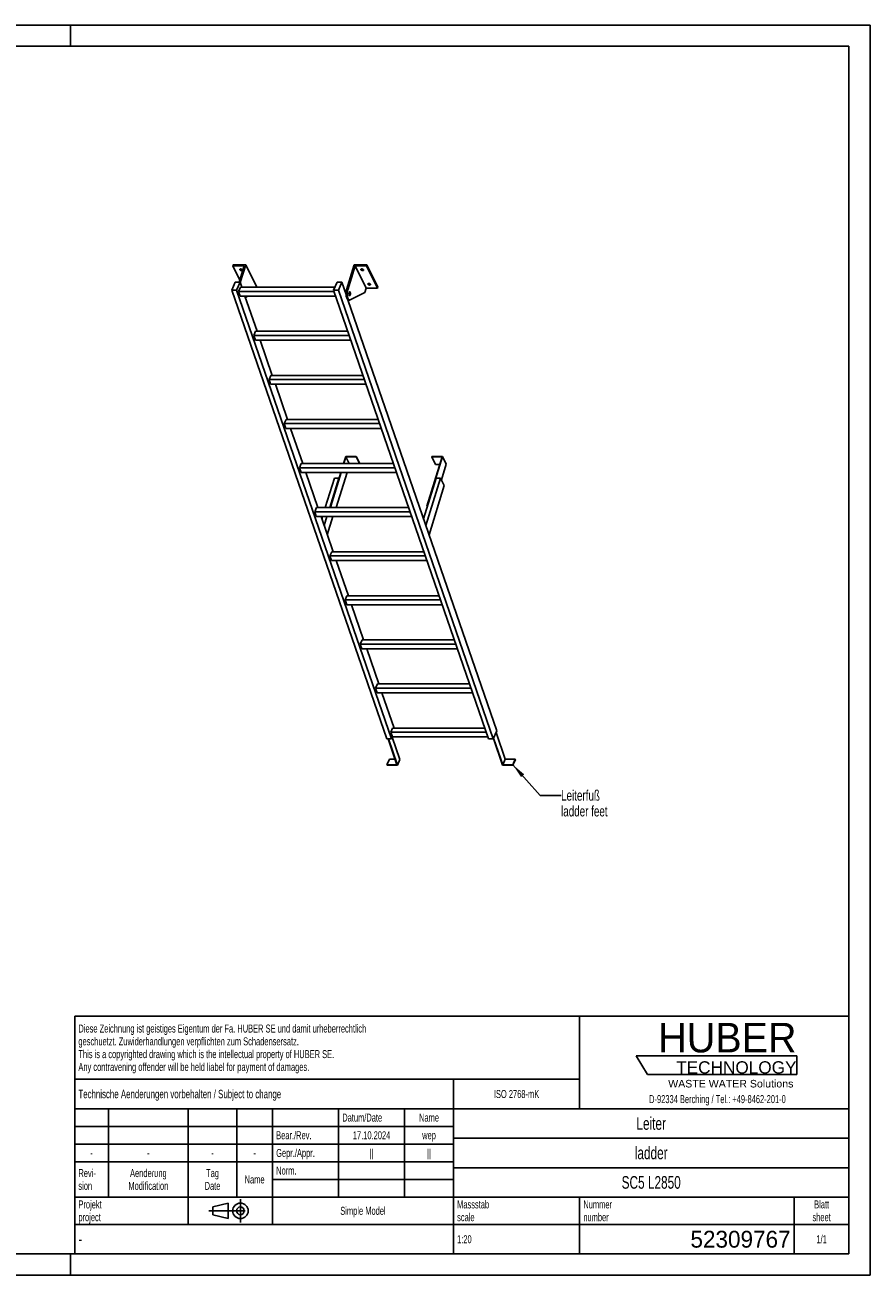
# Model space of a CAD drawing. Header units: millimetres. Extents: x 0 to 8400, y 0 to 5940.
# Tile 2 of 2: x 4384 to 8400, y 0 to 5940. Entities that reach past the tile are written whole.
import ezdxf

# ---------------------------------------------------------------- set-up
doc = ezdxf.new("R2010")
doc.units = ezdxf.units.MM
doc.header["$LTSCALE"] = 462
doc.linetypes.add('CENTER', pattern=[0.6, 0.375, -0.075, 0.075, -0.075])
doc.layers.get('0').update_dxf_attribs({"linetype": 'CONTINUOUS'})
for name, color, linetype in [('005_AXIS', 7, 'CONTINUOUS'), ('053_NOTES', 7, 'CONTINUOUS'), ('HUBER_Logo_BL1', 7, 'CONTINUOUS')]:
    doc.layers.add(name, color=color, linetype=linetype)
doc.styles.get("Standard").update_dxf_attribs({"font": 'txt', "width": 0.7})
doc.styles.add('TEXTSTYLE_2', font='txt')
doc.styles.add('TEXTSTYLE_3', font='arial.ttf')
doc.styles.add('TEXTSTYLE_5', font='txt', dxfattribs={"width": 0.8})
doc.styles.add('TEXTSTYLE_6', font='txt')
doc.dimstyles.get("Standard").update_dxf_attribs({"dimtxt": 50, "dimasz": 70, "dimexe": 2, "dimexo": 1, "dimtad": 1, "dimtxsty": 'Standard', "dimblk": '_FILLED', "dimblk1": '_FILLED', "dimblk2": '_FILLED', "dimcen": 0.09, "dimazin": 2, "dimtol": 1, "dimtp": 0.01, "dimtm": 0.01, "dimtfac": 1, "dimtofl": 0, "dimtmove": 0, "dimatfit": 3, "dimldrblk": '_FILLED', "dimfxl": 1, "dimtolj": 1, "dimarcsym": 0})

# ---------------------------------------------------------------- blocks, each defined once
blk = doc.blocks.new('HUBER_LOGO_BL1', base_point=(7675, 1007.5))
at = {"layer": 'HUBER_Logo_BL1', "color": 5, "linetype": 'Continuous'}
for p, q in [((8052.9, 1042), (7287.9, 1042)), ((7287.9, 1042), (7341.9, 952)), ((8052.9, 1042), (8052.9, 952)), ((7341.9, 952), (8052.9, 952))]:
    blk.add_line(p, q, dxfattribs=at)
at = {"layer": 'HUBER_Logo_BL1', "color": 2, "linetype": 'Continuous', "attachment_point": 3, "line_spacing_factor": 0.78}
for s, insert, char_height, width, style in [('HUBER\\P\\fArial;\\H58.5;TECHNOLOGY ', (8050.7, 1198.2), 140.4, 775.343, 'TEXTSTYLE_2'), ('WASTE WATER Solutions', (8036, 927.2), 36, 594.067, 'TEXTSTYLE_3')]:
    blk.add_mtext(s, dxfattribs=dict(at, insert=insert, char_height=char_height, width=width, style=style))
at = {"layer": 'HUBER_Logo_BL1', "color": 2, "linetype": 'Continuous', "insert": (7675, 854.8), "char_height": 38, "width": 1621.786, "attachment_point": 2, "line_spacing_factor": 0.96}
blk.add_mtext('D-92334 Berching / Tel.: +49-8462-201-0', dxfattribs=at)
blk = doc.blocks.new('PROJEKTIONSMETHODE_1_BL2', base_point=(5360, 305))
at = {"color": 2, "linetype": 'CENTER'}
for p, q in [((5407.7, 360), (5407.7, 250)), ((5257.3, 305), (5462.7, 305))]:
    blk.add_line(p, q, dxfattribs=at)
at = {"color": 2, "linetype": 'Continuous'}
for p, q in [((5275.7, 323.3), (5349, 341.7)), ((5275.7, 286.7), (5275.7, 323.3)), ((5349, 268.3), (5349, 341.7)), ((5275.7, 286.7), (5349, 268.3))]:
    blk.add_line(p, q, dxfattribs=at)
for radius in [36.7, 18.3]:
    blk.add_circle((5407.7, 305), radius, dxfattribs=at)
blk = doc.blocks.new('*T11')
at = {"color": 3, "linetype": 'Continuous'}
for p, q in [((0, 0), (3680, 0)), ((0, 0), (0, -1130)), ((2400, 0), (2400, -440)), ((3680, 0), (3680, -1130)), ((0, -300), (2400, -300)), ((1800, -300), (1800, -1130)), ((0, -440), (3680, -440)), ((160, -440), (160, -860)), ((540, -440), (540, -990)), ((770, -440), (770, -860)), ((940, -440), (940, -990)), ((1254, -440), (1254, -860)), ((1568, -440), (1568, -860)), ((0, -524), (1800, -524)), ((1800, -580), (3680, -580)), ((0, -608), (1800, -608)), ((0, -692), (1800, -692)), ((1800, -720), (3680, -720)), ((940, -776), (1800, -776)), ((0, -860), (3680, -860)), ((2400, -860), (2400, -1130)), ((3420, -860), (3420, -1130)), ((0, -990), (3680, -990)), ((0, -1130), (3680, -1130))]:
    blk.add_line(p, q, dxfattribs=at)
at = {"color": 2, "linetype": 'Continuous', "line_spacing_factor": 0.96}
for s, insert, char_height, width, attachment_point in [('Diese Zeichnung ist geistiges Eigentum der Fa. HUBER SE und damit urheberrechtlich \\Pgeschuetzt. Zuwiderhandlungen verpflichten zum Schadensersatz.\\PThis is a copyrighted drawing which is the intellectual property of HUBER SE.\\PAny contravening offender will be held liabel for payment of damages.', (17.5, -39.8), 38, 4429.714, 1), ('Technische Aenderungen vorbehalten / Subject to change', (17.5, -350), 40, 3049.524, 1), ('ISO 2768-mK', (2100, -351), 38, 665.905, 2), ('Datum/Date', (1271.5, -463), 38, 584.476, 1), ('Name', (1684, -463), 38, 253.333, 2), ('Leiter', (2740, -480), 60, 480, 2), ('Bear./Rev.', (957.5, -547), 38, 544.667, 1), ('17.10.2024', (1411, -547), 38, 546.476, 2), ('wep', (1684, -547), 38, 199.048, 2), ('-', (80, -631), 38, 68.762, 2), ('-', (350, -631), 38, 68.762, 2), ('-', (655, -631), 38, 68.762, 2), ('-', (855, -631), 38, 68.762, 2), ('Gepr./Appr.', (957.5, -631), 38, 598.952, 1), ('||', (1411, -631), 38, 101.333, 2), ('||', (1684, -631), 38, 101.333, 2), ('ladder', (2740, -620), 60, 502.857, 2), ('Revi-\\Psion', (17.5, -726.6), 38, 276.857, 1), ('Aenderung\\PModification', (350, -726.6), 38, 606.19, 2), ('Tag\\PDate', (655, -726.6), 38, 235.238, 2), ('Name', (855, -757), 38, 253.333, 2), ('Norm. ', (957.5, -715), 38, 351.048, 1), ('SC5 L2850', (2740, -760), 60, 842.857, 2), ('Projekt\\Pproject', (17.5, -875.6), 38, 367.333, 1), ('Massstab\\Pscale', (1817.5, -875.6), 38, 448.762, 1), ('Nummer\\Pnumber', (2417.5, -875.6), 38, 372.762, 1), ('Blatt\\Psheet', (3550, -875.6), 38, 275.048, 2), ('Simple Model', (1370, -906), 38, 656.857, 2), ('1:20', (1817.5, -1041), 38, 204.476, 1), ('1/1', (3550, -1041), 38, 159.238, 2)]:
    blk.add_mtext(s, dxfattribs=dict(at, insert=insert, char_height=char_height, width=width, attachment_point=attachment_point))
for s, insert, char_height, width, attachment_point, style in [('-', (17.5, -1035), 50, 36.667, 1, 'TEXTSTYLE_5'), ('52309767', (3402.5, -1020), 80, 1173.333, 3, 'TEXTSTYLE_6')]:
    blk.add_mtext(s, dxfattribs=dict(at, insert=insert, char_height=char_height, width=width, attachment_point=attachment_point, style=style))
blk = doc.blocks.new('_FILLED')
at = {"color": 0, "linetype": 'ByBlock'}
blk.add_solid([(0, 0), (-1, 0.143), (-1, -0.143)], dxfattribs=at)

msp = doc.modelspace()

# ---------------------------------------------------------------- linework, layer by layer
at = {"color": 7, "linetype": 'Continuous'}
for p, q in [((0, 5940), (8400, 5940)), ((8400, 0), (8400, 5940)), ((5426.056, 4795.332), (5371.713, 4795.332)), ((5426.056, 4795.332), (5402.131, 4717.91)), ((5407.002, 4715.792), (5433.035, 4800.032)), ((5912.277, 4681.75), (5948.829, 4800.032)), ((5952.903, 4795.332), (5917.803, 4681.75)), ((6004.76, 4689.658), (5952.903, 4795.332)), ((6007.245, 4795.332), (5952.903, 4795.332)), ((5366.637, 4680.091), (5383.245, 4717.91)), ((5383.245, 4717.91), (5406.271, 4717.91)), ((5406.271, 4717.91), (5389.664, 4680.091)), ((5398.765, 4674.084), (5407.505, 4693.989)), ((5414.532, 4693.989), (5406.271, 4717.91)), ((5856.297, 4693.989), (5407.505, 4693.989)), ((5484.892, 4694.358), (5484.778, 4693.989)), ((5850.194, 4680.091), (5866.802, 4717.91)), ((5866.802, 4717.91), (5889.828, 4717.91)), ((5889.828, 4717.91), (5873.221, 4680.091)), ((5909.811, 4660.044), (5889.828, 4717.91)), ((6103.001, 2547.751), (5366.637, 4680.091)), ((5389.664, 4680.091), (5366.637, 4680.091)), ((6126.027, 2547.751), (5389.664, 4680.091)), ((5406.516, 4651.639), (5398.765, 4674.084)), ((5852.269, 4674.084), (5398.765, 4674.084)), ((5406.516, 4651.639), (5860.02, 4651.639)), ((5486.876, 4484.496), (5429.157, 4651.639)), ((5442.583, 4651.639), (5431.194, 4645.738)), ((6586.558, 2547.751), (5850.194, 4680.091)), ((5873.221, 4680.091), (5850.194, 4680.091)), ((6609.584, 2547.751), (5873.221, 4680.091)), ((6626.192, 2585.569), (5918.86, 4633.84)), ((5998.559, 4669.592), (5929.265, 4633.694)), ((6004.76, 4689.658), (5998.559, 4669.592)), ((6004.76, 4689.658), (6059.102, 4689.658)), ((5921.428, 4633.101), (5926.954, 4633.101)), ((5471.109, 4464.591), (5479.85, 4484.496)), ((5924.613, 4464.591), (5471.109, 4464.591)), ((5478.86, 4442.146), (5471.109, 4464.591)), ((5917.739, 4484.496), (5479.85, 4484.496)), ((5478.86, 4442.146), (5932.364, 4442.146)), ((5559.221, 4275.003), (5501.501, 4442.146)), ((5543.454, 4255.098), (5552.194, 4275.003)), ((5551.205, 4232.652), (5543.454, 4255.098)), ((5996.958, 4255.098), (5543.454, 4255.098)), ((5551.205, 4232.652), (6004.709, 4232.652)), ((5990.084, 4275.003), (5552.194, 4275.003)), ((5631.565, 4065.51), (5573.846, 4232.652)), ((5624.539, 4065.51), (5615.798, 4045.605)), ((6069.302, 4045.605), (5615.798, 4045.605)), ((5623.549, 4023.159), (5615.798, 4045.605)), ((6062.428, 4065.51), (5624.539, 4065.51)), ((5623.549, 4023.159), (6077.053, 4023.159)), ((5703.91, 3856.016), (5646.19, 4023.159)), ((5907.866, 3888.735), (5897.755, 3856.016)), ((5899.597, 3856.016), (5909.224, 3887.168)), ((5958.524, 3888.735), (5907.866, 3888.735)), ((5909.224, 3887.168), (5924.511, 3856.016)), ((5909.224, 3887.168), (5958.04, 3887.168)), ((5958.04, 3887.168), (5958.524, 3888.735)), ((5958.04, 3887.168), (5973.327, 3856.016)), ((5958.524, 3888.735), (5974.58, 3856.016)), ((6366.07, 3887.168), (6293.934, 3653.737)), ((6295.777, 3653.737), (6368.396, 3888.735)), ((6317.738, 3888.735), (6317.254, 3887.168)), ((6317.254, 3887.168), (6334.641, 3851.737)), ((6317.254, 3887.168), (6366.07, 3887.168)), ((6368.396, 3888.735), (6317.738, 3888.735)), ((6368.396, 3888.735), (6385.784, 3853.303)), ((5696.883, 3856.016), (5688.143, 3836.112)), ((5695.894, 3813.666), (5688.143, 3836.112)), ((6141.647, 3836.112), (5688.143, 3836.112)), ((5695.894, 3813.666), (6149.398, 3813.666)), ((6134.773, 3856.016), (5696.883, 3856.016)), ((5776.254, 3646.523), (5718.535, 3813.666)), ((5884.668, 3813.666), (5835.246, 3653.737)), ((5837.088, 3653.737), (5886.51, 3813.666)), ((5863.196, 3646.523), (5914.847, 3813.666)), ((6334.641, 3851.737), (6355.121, 3851.737)), ((6362.857, 3779.111), (6385.784, 3853.303)), ((6337.849, 3786.903), (6278.101, 3593.56)), ((6359.033, 3786.903), (6289.281, 3561.185)), ((6304.236, 3517.88), (6376.421, 3751.471)), ((6359.033, 3786.903), (6337.849, 3786.903)), ((6376.421, 3751.471), (6359.033, 3786.903)), ((5769.228, 3646.523), (5760.487, 3626.619)), ((6213.991, 3626.619), (5760.487, 3626.619)), ((5768.238, 3604.173), (5760.487, 3626.619)), ((6207.117, 3646.523), (5769.228, 3646.523)), ((5835.246, 3653.737), (5838.786, 3646.523)), ((5835.246, 3653.737), (5837.088, 3653.737)), ((5837.088, 3653.737), (5840.628, 3646.523)), ((6293.934, 3653.737), (6295.63, 3650.282)), ((6293.934, 3653.737), (6295.777, 3653.737)), ((6295.777, 3653.737), (6296.342, 3652.585)), ((5768.238, 3604.173), (6221.742, 3604.173)), ((5848.599, 3437.03), (5790.879, 3604.173)), ((5841.572, 3437.03), (5832.832, 3417.126)), ((5840.583, 3394.68), (5832.832, 3417.126)), ((6286.336, 3417.126), (5832.832, 3417.126)), ((5840.583, 3394.68), (6294.087, 3394.68)), ((6279.462, 3437.03), (5841.572, 3437.03)), ((5920.943, 3227.537), (5863.224, 3394.68)), ((5913.917, 3227.537), (5905.176, 3207.633)), ((6358.68, 3207.633), (5905.176, 3207.633)), ((5912.927, 3185.187), (5905.176, 3207.633)), ((6351.806, 3227.537), (5913.917, 3227.537)), ((5912.927, 3185.187), (6366.431, 3185.187)), ((5993.288, 3018.044), (5935.568, 3185.187)), ((5986.261, 3018.044), (5977.521, 2998.14)), ((6431.025, 2998.14), (5977.521, 2998.14)), ((5985.272, 2975.694), (5977.521, 2998.14)), ((5985.272, 2975.694), (6438.776, 2975.694)), ((6424.151, 3018.044), (5986.261, 3018.044)), ((6065.632, 2808.551), (6007.913, 2975.694)), ((6058.606, 2808.551), (6049.865, 2788.646)), ((6496.495, 2808.551), (6058.606, 2808.551)), ((6503.369, 2788.646), (6049.865, 2788.646)), ((6057.616, 2766.201), (6049.865, 2788.646)), ((6057.616, 2766.201), (6511.12, 2766.201)), ((6137.977, 2599.058), (6080.257, 2766.201)), ((6130.95, 2599.058), (6122.21, 2579.153)), ((6575.714, 2579.153), (6122.21, 2579.153)), ((6129.961, 2556.708), (6122.21, 2579.153)), ((6129.961, 2556.708), (6126.027, 2547.751)), ((6165.773, 2449.745), (6129.331, 2555.273)), ((6129.961, 2556.708), (6583.465, 2556.708)), ((6568.84, 2599.058), (6130.95, 2599.058)), ((6626.192, 2585.569), (6609.584, 2547.751)), ((6666.313, 2451.241), (6622.684, 2577.581)), ((6126.027, 2547.751), (6103.001, 2547.751)), ((6109.267, 2547.751), (6151.76, 2424.702)), ((6154.119, 2423.205), (6111.109, 2547.751)), ((6609.584, 2547.751), (6586.558, 2547.751)), ((6609.999, 2548.694), (6653.334, 2423.205)), ((6654.659, 2424.702), (6611.03, 2551.042)), ((6115.519, 2451.241), (6103.865, 2424.702)), ((6142.595, 2451.241), (6115.519, 2451.241)), ((6165.773, 2449.745), (6154.119, 2423.205)), ((6666.313, 2451.241), (6654.659, 2424.702)), ((6714.209, 2451.241), (6666.313, 2451.241)), ((6714.209, 2451.241), (6702.554, 2424.702)), ((6714.725, 2449.745), (6703.071, 2423.205)), ((6714.725, 2449.745), (6714.209, 2451.241)), ((6103.865, 2424.702), (6104.381, 2423.205)), ((6151.76, 2424.702), (6103.865, 2424.702)), ((6104.381, 2423.205), (6154.119, 2423.205)), ((6653.334, 2423.205), (6703.071, 2423.205)), ((6702.554, 2424.702), (6654.659, 2424.702)), ((6703.071, 2423.205), (6702.554, 2424.702)), ((0, 0), (8400, 0))]:
    msp.add_line(p, q, dxfattribs=at)
at = {"color": 3, "linetype": 'Continuous'}
for p, q in [((8400, 5940), (0, 5940)), ((4600, 5940), (4600, 5840)), ((8400, 5940), (8400, 0)), ((4600, 0), (4600, 100)), ((8400, 0), (0, 0))]:
    msp.add_line(p, q, dxfattribs=at)
at = {"color": 5, "linetype": 'Continuous'}
for p, q in [((8300, 5840), (100, 5840)), ((8300, 100), (8300, 5840)), ((100, 100), (8300, 100))]:
    msp.add_line(p, q, dxfattribs=at)
at = {"color": 9, "linetype": 'Continuous'}
msp.add_line((5912.277, 4681.75), (5917.803, 4681.75), dxfattribs=at)
at = {"color": 7, "linetype": 'Continuous'}
for points, knots in [([(5912.277, 4681.75), (5911.547, 4679.389), (5910.432, 4674.299), (5909.666, 4666.34), (5909.757, 4658.133), (5910.701, 4650.304), (5912.188, 4644.332), (5913.801, 4640.249), (5915.104, 4637.761), (5916.533, 4635.754), (5918.071, 4634.263), (5919.707, 4633.323), (5920.875, 4633.101), (5921.428, 4633.101)], [0, 0, 0, 0, 0.13939916, 0.29280569, 0.45031518, 0.6015399, 0.73684017, 0.79611184, 0.84888331, 0.89492094, 0.93453064, 0.96882596, 1, 1, 1, 1]), ([(5917.803, 4681.75), (5917.074, 4679.389), (5915.959, 4674.299), (5915.192, 4666.34), (5915.284, 4658.133), (5916.227, 4650.304), (5917.715, 4644.332), (5919.327, 4640.249), (5920.631, 4637.761), (5922.059, 4635.754), (5923.597, 4634.263), (5925.234, 4633.323), (5926.402, 4633.101), (5926.954, 4633.101)], [0, 0, 0, 0, 0.13939916, 0.29280569, 0.45031518, 0.6015399, 0.73684017, 0.79611184, 0.84888331, 0.89492094, 0.93453064, 0.96882596, 1, 1, 1, 1]), ([(5926.954, 4633.101), (5927.148, 4633.101), (5927.948, 4633.152), (5928.727, 4633.415), (5929.265, 4633.694)], [0, 0, 0, 0, 0.24280265, 1, 1, 1, 1])]:
    msp.add_open_spline(points, degree=3, knots=knots, dxfattribs=at)
at = {"layer": '005_AXIS', "color": 7, "linetype": 'Continuous'}
for p, q in [((5373.166, 4800.032), (5371.713, 4795.332)), ((5371.713, 4795.332), (5405.058, 4727.383)), ((5433.035, 4800.032), (5373.166, 4800.032)), ((5484.892, 4694.358), (5433.035, 4800.032)), ((6008.698, 4800.032), (5948.829, 4800.032)), ((6008.698, 4800.032), (6007.245, 4795.332)), ((6059.102, 4689.658), (6007.245, 4795.332)), ((6060.555, 4694.358), (6008.698, 4800.032)), ((6060.555, 4694.358), (6059.102, 4689.658)), ((5910.119, 4670.601), (5906.165, 4670.601)), ((5926.954, 4670.601), (5924.848, 4670.601)), ((5926.954, 4655.601), (5924.851, 4655.601)), ((5854.292, 3786.903), (5810.911, 3646.523)), ((5875.476, 3786.903), (5832.096, 3646.523)), ((5854.292, 3786.903), (5875.476, 3786.903)), ((5876.041, 3785.751), (5875.476, 3786.903)), ((5797.824, 3604.173), (5794.544, 3593.56)), ((5819.009, 3604.173), (5805.724, 3561.185)), ((5820.679, 3517.88), (5847.345, 3604.173))]:
    msp.add_line(p, q, dxfattribs=at)
for points, knots in [([(5404.812, 4776.684), (5404.66, 4776.993), (5404.447, 4777.629), (5404.497, 4778.306), (5404.589, 4778.603)], [0, 0, 0, 0, 0.52599001, 1, 1, 1, 1]), ([(5404.589, 4778.603), (5404.713, 4779.004), (5405.269, 4779.796), (5406.646, 4780.495), (5408.402, 4780.787), (5410.392, 4780.66), (5412.421, 4780.133), (5414.287, 4779.257), (5415.802, 4778.122), (5416.546, 4777.172), (5416.786, 4776.684)], [0, 0, 0, 0, 0.08792798, 0.19150839, 0.31584218, 0.45699793, 0.60613597, 0.75253436, 0.88609218, 1, 1, 1, 1]), ([(5417.009, 4774.764), (5416.885, 4774.363), (5416.329, 4773.571), (5414.952, 4772.872), (5413.196, 4772.58), (5411.206, 4772.707), (5409.177, 4773.234), (5407.311, 4774.111), (5405.796, 4775.246), (5405.052, 4776.195), (5404.812, 4776.684)], [0, 0, 0, 0, 0.08792798, 0.19150839, 0.31584218, 0.45699793, 0.60613597, 0.75253436, 0.88609218, 1, 1, 1, 1]), ([(5416.181, 4777.592), (5415.415, 4777.375), (5413.691, 4777.248), (5411.122, 4777.729), (5408.73, 4778.781), (5407.378, 4779.859), (5406.868, 4780.47)], [0, 0, 0, 0, 0.23499217, 0.50000086, 0.76500904, 1, 1, 1, 1]), ([(5416.786, 4776.684), (5416.938, 4776.374), (5417.151, 4775.738), (5417.101, 4775.062), (5417.009, 4774.764)], [0, 0, 0, 0, 0.52599001, 1, 1, 1, 1]), ([(5980.475, 4776.684), (5980.323, 4776.993), (5980.11, 4777.629), (5980.16, 4778.306), (5980.252, 4778.603)], [0, 0, 0, 0, 0.52599001, 1, 1, 1, 1]), ([(5980.252, 4778.603), (5980.376, 4779.004), (5980.932, 4779.796), (5982.309, 4780.495), (5984.065, 4780.787), (5986.055, 4780.66), (5988.084, 4780.133), (5989.95, 4779.257), (5991.465, 4778.122), (5992.209, 4777.172), (5992.449, 4776.684)], [0, 0, 0, 0, 0.08792798, 0.19150839, 0.31584218, 0.45699793, 0.60613597, 0.75253436, 0.88609218, 1, 1, 1, 1]), ([(5992.672, 4774.764), (5992.548, 4774.363), (5991.992, 4773.571), (5990.615, 4772.872), (5988.859, 4772.58), (5986.869, 4772.707), (5984.84, 4773.234), (5982.974, 4774.111), (5981.459, 4775.246), (5980.715, 4776.195), (5980.475, 4776.684)], [0, 0, 0, 0, 0.08792798, 0.19150839, 0.31584218, 0.45699793, 0.60613597, 0.75253436, 0.88609218, 1, 1, 1, 1]), ([(5991.844, 4777.592), (5991.078, 4777.375), (5989.354, 4777.248), (5986.785, 4777.729), (5984.393, 4778.781), (5983.041, 4779.859), (5982.531, 4780.47)], [0, 0, 0, 0, 0.23499217, 0.50000086, 0.76500904, 1, 1, 1, 1]), ([(5992.449, 4776.684), (5992.601, 4776.374), (5992.814, 4775.738), (5992.764, 4775.062), (5992.672, 4774.764)], [0, 0, 0, 0, 0.52599001, 1, 1, 1, 1]), ([(6014.03, 4708.307), (6013.878, 4708.616), (6013.665, 4709.252), (6013.715, 4709.929), (6013.806, 4710.226)], [0, 0, 0, 0, 0.52599001, 1, 1, 1, 1]), ([(6013.806, 4710.226), (6013.93, 4710.627), (6014.487, 4711.419), (6015.864, 4712.118), (6017.62, 4712.41), (6019.61, 4712.283), (6021.638, 4711.756), (6023.504, 4710.88), (6025.02, 4709.745), (6025.764, 4708.795), (6026.004, 4708.307)], [0, 0, 0, 0, 0.08792798, 0.19150839, 0.31584218, 0.45699793, 0.60613597, 0.75253436, 0.88609218, 1, 1, 1, 1]), ([(6026.227, 4706.387), (6026.103, 4705.986), (6025.546, 4705.194), (6024.17, 4704.495), (6022.413, 4704.203), (6020.424, 4704.33), (6018.395, 4704.857), (6016.529, 4705.733), (6015.014, 4706.868), (6014.269, 4707.818), (6014.03, 4708.307)], [0, 0, 0, 0, 0.08792798, 0.19150839, 0.31584218, 0.45699793, 0.60613597, 0.75253436, 0.88609218, 1, 1, 1, 1]), ([(6025.399, 4709.215), (6024.633, 4708.998), (6022.909, 4708.871), (6020.34, 4709.352), (6017.947, 4710.404), (6016.595, 4711.482), (6016.085, 4712.093)], [0, 0, 0, 0, 0.23499217, 0.50000086, 0.76500904, 1, 1, 1, 1]), ([(6026.004, 4708.307), (6026.156, 4707.997), (6026.368, 4707.361), (6026.319, 4706.684), (6026.227, 4706.387)], [0, 0, 0, 0, 0.52599001, 1, 1, 1, 1]), ([(5926.954, 4672.351), (5926.766, 4672.351), (5926.364, 4672.266), (5925.811, 4671.912), (5925.298, 4671.356), (5924.627, 4670.293), (5923.974, 4668.535), (5923.486, 4666.074), (5923.299, 4663.341), (5923.431, 4660.586), (5923.87, 4658.062), (5924.389, 4656.52), (5924.715, 4655.855)], [0, 0, 0, 0, 0.03139335, 0.06653602, 0.10789214, 0.15653911, 0.27536242, 0.41788486, 0.57383792, 0.73088447, 0.87653107, 1, 1, 1, 1]), ([(5926.954, 4670.601), (5926.802, 4670.601), (5926.476, 4670.532), (5926.027, 4670.245), (5925.611, 4669.794), (5925.067, 4668.932), (5924.538, 4667.507), (5924.142, 4665.511), (5923.99, 4663.295), (5924.098, 4661.062), (5924.453, 4659.015), (5924.874, 4657.765), (5925.139, 4657.226)], [0, 0, 0, 0, 0.03139336, 0.06653604, 0.10789215, 0.1565391, 0.27536241, 0.41788485, 0.57383792, 0.73088447, 0.87653103, 1, 1, 1, 1]), ([(5924.715, 4655.855), (5924.861, 4655.558), (5925.165, 4655.025), (5925.711, 4654.374), (5926.308, 4653.954), (5926.749, 4653.851), (5926.954, 4653.851)], [0, 0, 0, 0, 0.31594759, 0.58208421, 0.80455749, 1, 1, 1, 1]), ([(5925.139, 4657.226), (5925.257, 4656.985), (5925.503, 4656.553), (5925.946, 4656.025), (5926.43, 4655.685), (5926.788, 4655.601), (5926.954, 4655.601)], [0, 0, 0, 0, 0.31594789, 0.58208425, 0.80455749, 1, 1, 1, 1]), ([(5929.193, 4670.347), (5929.047, 4670.645), (5928.744, 4671.178), (5928.198, 4671.829), (5927.601, 4672.248), (5927.159, 4672.351), (5926.954, 4672.351)], [0, 0, 0, 0, 0.31594759, 0.58208421, 0.80455749, 1, 1, 1, 1]), ([(5928.77, 4668.976), (5928.651, 4669.217), (5928.406, 4669.65), (5927.962, 4670.178), (5927.479, 4670.518), (5927.121, 4670.601), (5926.954, 4670.601)], [0, 0, 0, 0, 0.31594789, 0.58208425, 0.80455749, 1, 1, 1, 1]), ([(5926.954, 4653.851), (5927.143, 4653.851), (5927.545, 4653.936), (5928.098, 4654.291), (5928.611, 4654.846), (5929.282, 4655.91), (5929.935, 4657.668), (5930.423, 4660.129), (5930.61, 4662.862), (5930.478, 4665.616), (5930.039, 4668.14), (5929.52, 4669.682), (5929.193, 4670.347)], [0, 0, 0, 0, 0.03139335, 0.06653602, 0.10789214, 0.15653911, 0.27536242, 0.41788486, 0.57383792, 0.73088447, 0.87653107, 1, 1, 1, 1]), ([(5926.954, 4655.601), (5927.107, 4655.601), (5927.433, 4655.67), (5927.881, 4655.957), (5928.297, 4656.408), (5928.841, 4657.27), (5929.371, 4658.696), (5929.767, 4660.691), (5929.918, 4662.907), (5929.811, 4665.14), (5929.455, 4667.187), (5929.034, 4668.437), (5928.77, 4668.976)], [0, 0, 0, 0, 0.03139336, 0.06653604, 0.10789215, 0.1565391, 0.27536241, 0.41788485, 0.57383792, 0.73088447, 0.87653103, 1, 1, 1, 1])]:
    msp.add_open_spline(points, degree=3, knots=knots, dxfattribs=at)

# ---------------------------------------------------------------- block references
msp.add_blockref('*T11', (4620, 1230))
at = {"color": 2, "linetype": 'Continuous'}
msp.add_blockref('PROJEKTIONSMETHODE_1_BL2', (5360, 305), dxfattribs=at)
at = {"layer": 'HUBER_Logo_BL1'}
msp.add_blockref('HUBER_LOGO_BL1', (7674.994, 1007.484), dxfattribs=at)

# ---------------------------------------------------------------- texts
at = {"layer": '053_NOTES', "color": 2, "linetype": 'Continuous', "insert": (6931.651, 2304.146), "char_height": 50, "width": 566.07143, "attachment_point": 1, "line_spacing_factor": 0.9}
msp.add_mtext('Leiterfuß\\Pladder feet', dxfattribs=at)

# ---------------------------------------------------------------- leaders
at = {"layer": '053_NOTES', "color": 2, "linetype": 'Continuous', "annotation_type": 0, "has_hookline": 1, "hookline_direction": 1, "text_width": 356.502}
msp.add_leader([(6702.554, 2424.702), (6831.651, 2279.146), (6931.651, 2279.146)], dimstyle='Standard', override={"dimtad": 0}, dxfattribs=at)

doc.saveas('drawing.dxf')
